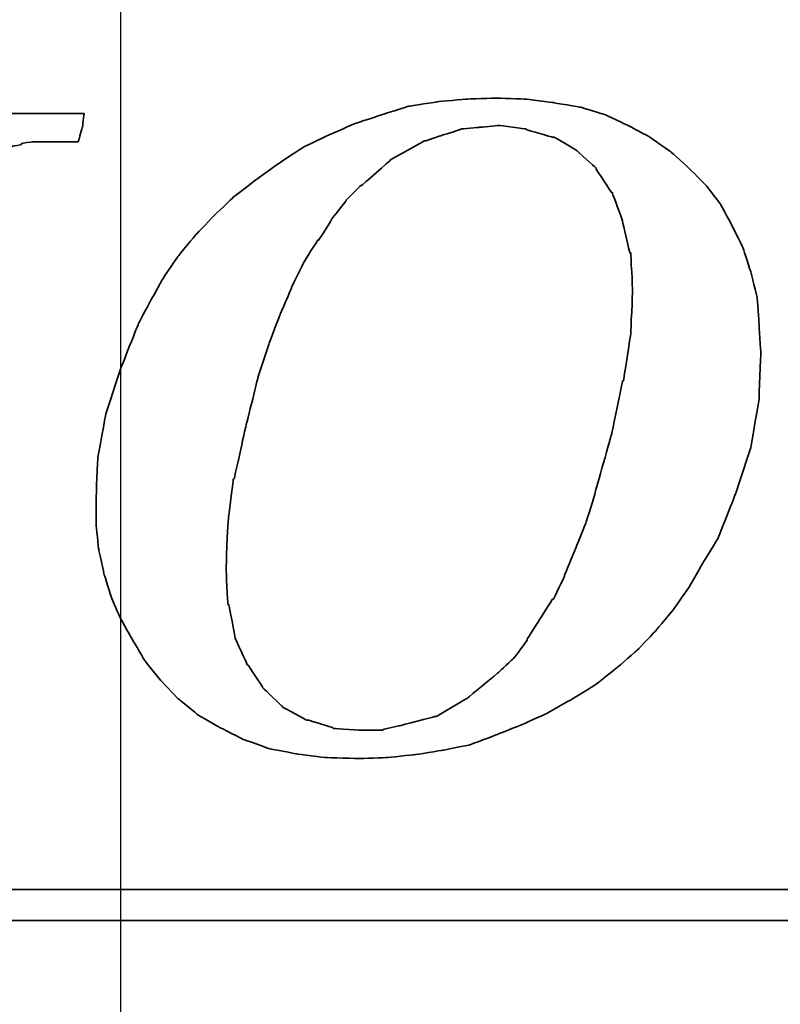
# Model space of a CAD drawing. Header units: millimetres. Extents: x -227 to 3135, y -1502 to 860.
# Tile 191 of 256: x 39.78 to 44.73, y -703.36 to -696.95. Entities that reach past the tile are written whole.
import ezdxf

# ---------------------------------------------------------------- set-up
doc = ezdxf.new("R2010")
doc.units = ezdxf.units.MM
doc.layers.add('2', color=7, linetype='CONTINUOUS', true_color=0xffffff)
doc.layers.add('DIM', color=4, linetype='CONTINUOUS')
doc.layers.add('layer 1', color=7, linetype='CONTINUOUS')

# ---------------------------------------------------------------- blocks, each defined once
blk = doc.blocks.new('TBI MOTION logo(完整正式版)')
at = {"layer": 'layer 1', "color": 22, "lineweight": 35}
for points, knots in [([(35.79625, -6.98375), (35.79625, -6.98375), (36.23125, -7.43875), (36.23125, -7.43875), (36.23125, -7.43875), (36.23125, -7.43875), (36.75625, -7.87125), (36.75625, -7.87125), (36.75625, -7.87125), (36.75625, -7.87125), (37.33125, -8.20375), (37.33125, -8.20375), (37.33125, -8.20375), (37.33125, -8.20375), (37.95625, -8.51875), (37.95625, -8.51875), (37.95625, -8.51875), (37.95625, -8.51875), (38.62625, -8.75875), (38.62625, -8.75875), (38.62625, -8.75875), (38.62625, -8.75875), (39.37125, -8.90375), (39.37125, -8.90375), (39.37125, -8.90375), (39.37125, -8.90375), (40.14125, -8.99875), (40.14125, -8.99875), (40.14125, -8.99875), (40.14125, -8.99875), (41.02625, -9.02375), (41.02625, -9.02375), (41.02625, -9.02375), (41.02625, -9.02375), (41.74625, -8.99875), (41.74625, -8.99875), (41.74625, -8.99875), (41.74625, -8.99875), (42.46625, -8.92375), (42.46625, -8.92375), (42.46625, -8.92375), (42.46625, -8.92375), (43.21125, -8.80625), (43.21125, -8.80625), (43.21125, -8.80625), (43.21125, -8.80625), (43.93125, -8.66375), (43.93125, -8.66375), (43.93125, -8.66375), (43.93125, -8.66375), (44.62625, -8.39875), (44.62625, -8.39875), (44.62625, -8.39875), (44.62625, -8.39875), (45.29625, -8.13375), (45.29625, -8.13375), (45.29625, -8.13375), (45.29625, -8.13375), (45.94625, -7.84375), (45.94625, -7.84375), (45.94625, -7.84375), (45.94625, -7.84375), (46.61625, -7.46375), (46.61625, -7.46375), (46.61625, -7.46375), (46.61625, -7.46375), (47.24125, -7.07875), (47.24125, -7.07875), (47.24125, -7.07875), (47.24125, -7.07875), (47.81625, -6.62375), (47.81625, -6.62375), (47.81625, -6.62375), (47.81625, -6.62375), (48.36875, -6.14375), (48.36875, -6.14375), (48.36875, -6.14375), (48.36875, -6.14375), (48.84625, -5.64125), (48.84625, -5.64125), (48.84625, -5.64125), (48.84625, -5.64125), (49.32625, -5.06375), (49.32625, -5.06375), (49.32625, -5.06375), (49.32625, -5.06375), (49.71125, -4.51374), (49.71125, -4.51374), (49.71125, -4.51374), (49.71125, -4.51374), (50.09625, -3.83874), (50.09625, -3.83874), (50.09625, -3.83874), (50.09625, -3.83874), (50.48125, -3.21374), (50.48125, -3.21374), (50.48125, -3.21374), (50.48125, -3.21374), (50.96125, -1.99125), (50.96125, -1.99125), (50.96125, -1.99125), (50.96125, -1.99125), (51.34375, -0.81875), (51.34375, -0.81875), (51.34375, -0.81875), (51.34375, -0.81875), (51.56125, 0.45624), (51.56125, 0.45624), (51.56125, 0.45624), (51.56125, 0.45624), (51.60625, 1.67624), (51.60625, 1.67624), (51.60625, 1.67624), (51.60625, 1.67624), (51.56125, 2.44625), (51.56125, 2.44625), (51.56125, 2.44625), (51.56125, 2.44625), (51.51125, 3.14125), (51.51125, 3.14125), (51.51125, 3.14125), (51.51125, 3.14125), (51.34375, 3.81125), (51.34375, 3.81125), (51.34375, 3.81125), (51.34375, 3.81125), (51.15125, 4.41125), (51.15125, 4.41125), (51.15125, 4.41125), (51.15125, 4.41125), (50.86125, 5.01125), (50.86125, 5.01125), (50.86125, 5.01125), (50.86125, 5.01125), (50.55125, 5.58875), (50.55125, 5.58875), (50.55125, 5.58875), (50.55125, 5.58875), (50.16625, 6.09125), (50.16625, 6.09125), (50.16625, 6.09125), (50.16625, 6.09125), (49.71125, 6.54875), (49.71125, 6.54875), (49.71125, 6.54875), (49.71125, 6.54875), (49.23125, 6.98125), (49.23125, 6.98125), (49.23125, 6.98125), (49.23125, 6.98125), (48.67875, 7.36625), (48.67875, 7.36625), (48.67875, 7.36625), (48.67875, 7.36625), (48.10375, 7.67625), (48.10375, 7.67625), (48.10375, 7.67625), (48.10375, 7.67625), (47.48125, 7.96375), (47.48125, 7.96375), (47.48125, 7.96375), (47.48125, 7.96375), (46.85625, 8.15625), (46.85625, 8.15625), (46.85625, 8.15625), (46.85625, 8.15625), (46.13625, 8.27624), (46.13625, 8.27624), (46.13625, 8.27624), (46.13625, 8.27624), (45.39125, 8.37125), (45.39125, 8.37125), (45.39125, 8.37125), (45.39125, 8.37125), (44.62625, 8.39624), (44.62625, 8.39624), (44.62625, 8.39624), (44.62625, 8.39624), (43.83625, 8.37125), (43.83625, 8.37125), (43.83625, 8.37125), (43.83625, 8.37125), (43.09125, 8.30125), (43.09125, 8.30125), (43.09125, 8.30125), (43.09125, 8.30125), (42.32125, 8.18125), (42.32125, 8.18125), (42.32125, 8.18125), (42.32125, 8.18125), (41.62875, 7.96375), (41.62875, 7.96375), (41.62875, 7.96375), (41.62875, 7.96375), (40.90625, 7.72625), (40.90625, 7.72625), (40.90625, 7.72625), (40.90625, 7.72625), (40.23624, 7.43625), (40.23624, 7.43625), (40.23624, 7.43625), (40.23624, 7.43625), (39.54124, 7.10125), (39.54124, 7.10125), (39.54124, 7.10125), (39.54124, 7.10125), (38.91625, 6.69125), (38.91625, 6.69125), (38.91625, 6.69125), (38.91625, 6.69125), (38.31625, 6.26125), (38.31625, 6.26125), (38.31625, 6.26125), (38.31625, 6.26125), (37.69125, 5.78125), (37.69125, 5.78125), (37.69125, 5.78125), (37.69125, 5.78125), (37.18625, 5.30125), (37.18625, 5.30125), (37.18625, 5.30125), (37.18625, 5.30125), (36.70625, 4.79624), (36.70625, 4.79624), (36.70625, 4.79624), (36.70625, 4.79624), (36.23125, 4.22125), (36.23125, 4.22125), (36.23125, 4.22125), (36.23125, 4.22125), (35.87124, 3.69375), (35.87124, 3.69375), (35.87124, 3.69375), (35.87124, 3.69375), (35.53125, 3.09125), (35.53125, 3.09125), (35.53125, 3.09125), (35.53125, 3.09125), (35.19875, 2.47125), (35.19875, 2.47125), (35.19875, 2.47125), (35.19875, 2.47125), (34.71625, 1.24625), (34.71625, 1.24625), (34.71625, 1.24625), (34.71625, 1.24625), (34.33125, 0.06874), (34.33125, 0.06874), (34.33125, 0.06874), (34.33125, 0.06874), (34.11625, -1.07875), (34.11625, -1.07875), (34.11625, -1.07875), (34.11625, -1.07875), (34.07125, -2.15875), (34.07125, -2.15875), (34.07125, -2.15875), (34.07125, -2.15875), (34.07125, -2.85375), (34.07125, -2.85375), (34.07125, -2.85375), (34.07125, -2.85375), (34.14125, -3.50375), (34.14125, -3.50375), (34.14125, -3.50375), (34.14125, -3.50375), (34.28625, -4.17375), (34.28625, -4.17375), (34.28625, -4.17375), (34.28625, -4.17375), (34.47625, -4.77624), (34.47625, -4.77624), (34.47625, -4.77624), (34.47625, -4.77624), (34.71625, -5.32625), (34.71625, -5.32625), (34.71625, -5.32625), (34.71625, -5.32625), (35.05375, -5.92875), (35.05375, -5.92875), (35.05375, -5.92875), (35.05375, -5.92875), (35.36375, -6.45375), (35.36375, -6.45375), (35.36375, -6.45375), (35.36375, -6.45375), (35.79625, -6.98375), (35.79625, -6.98375)], [0, 0, 0, 0, 0.01388889, 0.01388889, 0.01388889, 0.0138889, 0.02777778, 0.02777778, 0.02777778, 0.02777779, 0.04166667, 0.04166667, 0.04166667, 0.04166668, 0.05555556, 0.05555556, 0.05555556, 0.05555557, 0.06944444, 0.06944444, 0.06944444, 0.06944445, 0.08333333, 0.08333333, 0.08333333, 0.08333334, 0.09722222, 0.09722222, 0.09722222, 0.09722223, 0.11111111, 0.11111111, 0.11111111, 0.11111112, 0.125, 0.125, 0.125, 0.12500001, 0.13888889, 0.13888889, 0.13888889, 0.1388889, 0.15277778, 0.15277778, 0.15277778, 0.15277779, 0.16666667, 0.16666667, 0.16666667, 0.16666668, 0.18055556, 0.18055556, 0.18055556, 0.18055557, 0.19444444, 0.19444444, 0.19444444, 0.19444445, 0.20833333, 0.20833333, 0.20833333, 0.20833334, 0.22222222, 0.22222222, 0.22222222, 0.22222223, 0.23611111, 0.23611111, 0.23611111, 0.23611112, 0.25, 0.25, 0.25, 0.25000001, 0.26388889, 0.26388889, 0.26388889, 0.2638889, 0.27777778, 0.27777778, 0.27777778, 0.27777779, 0.29166667, 0.29166667, 0.29166667, 0.29166668, 0.30555556, 0.30555556, 0.30555556, 0.30555557, 0.31944444, 0.31944444, 0.31944444, 0.31944445, 0.33333333, 0.33333333, 0.33333333, 0.33333334, 0.34722222, 0.34722222, 0.34722222, 0.34722223, 0.36111111, 0.36111111, 0.36111111, 0.36111112, 0.375, 0.375, 0.375, 0.37500001, 0.38888889, 0.38888889, 0.38888889, 0.3888889, 0.40277778, 0.40277778, 0.40277778, 0.40277779, 0.41666667, 0.41666667, 0.41666667, 0.41666668, 0.43055556, 0.43055556, 0.43055556, 0.43055557, 0.44444444, 0.44444444, 0.44444444, 0.44444445, 0.45833333, 0.45833333, 0.45833333, 0.45833334, 0.47222222, 0.47222222, 0.47222222, 0.47222223, 0.48611111, 0.48611111, 0.48611111, 0.48611112, 0.5, 0.5, 0.5, 0.50000001, 0.51388889, 0.51388889, 0.51388889, 0.5138889, 0.52777778, 0.52777778, 0.52777778, 0.52777779, 0.54166667, 0.54166667, 0.54166667, 0.54166668, 0.55555556, 0.55555556, 0.55555556, 0.55555557, 0.56944444, 0.56944444, 0.56944444, 0.56944445, 0.58333333, 0.58333333, 0.58333333, 0.58333334, 0.59722222, 0.59722222, 0.59722222, 0.59722223, 0.61111111, 0.61111111, 0.61111111, 0.61111112, 0.625, 0.625, 0.625, 0.62500001, 0.63888889, 0.63888889, 0.63888889, 0.6388889, 0.65277778, 0.65277778, 0.65277778, 0.65277779, 0.66666667, 0.66666667, 0.66666667, 0.66666668, 0.68055556, 0.68055556, 0.68055556, 0.68055557, 0.69444444, 0.69444444, 0.69444444, 0.69444445, 0.70833333, 0.70833333, 0.70833333, 0.70833334, 0.72222222, 0.72222222, 0.72222222, 0.72222223, 0.73611111, 0.73611111, 0.73611111, 0.73611112, 0.75, 0.75, 0.75, 0.75000001, 0.76388889, 0.76388889, 0.76388889, 0.7638889, 0.77777778, 0.77777778, 0.77777778, 0.77777779, 0.79166667, 0.79166667, 0.79166667, 0.79166668, 0.80555556, 0.80555556, 0.80555556, 0.80555557, 0.81944444, 0.81944444, 0.81944444, 0.81944445, 0.83333333, 0.83333333, 0.83333333, 0.83333334, 0.84722222, 0.84722222, 0.84722222, 0.84722223, 0.86111111, 0.86111111, 0.86111111, 0.86111112, 0.875, 0.875, 0.875, 0.87500001, 0.88888889, 0.88888889, 0.88888889, 0.8888889, 0.90277778, 0.90277778, 0.90277778, 0.90277779, 0.91666667, 0.91666667, 0.91666667, 0.91666668, 0.93055556, 0.93055556, 0.93055556, 0.93055557, 0.94444444, 0.94444444, 0.94444444, 0.94444445, 0.95833333, 0.95833333, 0.95833333, 0.95833334, 0.97222222, 0.97222222, 0.97222222, 0.97222223, 0.98611111, 0.98611111, 0.98611111, 0.98611112, 1, 1, 1, 1]), ([(22.26375, -7.94375), (22.26375, -7.94375), (22.26375, -7.96625), (22.26375, -7.96625), (22.26375, -7.96625), (22.26375, -7.96625), (22.24125, -7.99125), (22.24125, -7.99125), (22.24125, -7.99125), (22.24125, -7.99125), (22.14625, -8.34875), (22.14625, -8.34875), (22.14625, -8.34875), (22.14625, -8.34875), (22.07625, -8.68625), (22.07625, -8.68625), (22.07625, -8.68625), (22.07625, -8.68625), (22.17125, -8.68625), (22.17125, -8.68625), (22.17125, -8.68625), (22.17125, -8.68625), (22.55375, -8.68625), (22.55375, -8.68625), (22.55375, -8.68625), (22.55375, -8.68625), (23.08125, -8.68625), (23.08125, -8.68625), (23.08125, -8.68625), (23.08125, -8.68625), (23.70375, -8.68625), (23.70375, -8.68625), (23.70375, -8.68625), (23.70375, -8.68625), (24.42625, -8.68625), (24.42625, -8.68625), (24.42625, -8.68625), (24.42625, -8.68625), (25.91125, -8.68625), (25.91125, -8.68625), (25.91125, -8.68625), (25.91125, -8.68625), (27.40125, -8.68625), (27.40125, -8.68625), (27.40125, -8.68625), (27.40125, -8.68625), (28.11875, -8.68625), (28.11875, -8.68625), (28.11875, -8.68625), (28.11875, -8.68625), (28.74125, -8.68625), (28.74125, -8.68625), (28.74125, -8.68625), (28.74125, -8.68625), (29.22125, -8.68625), (29.22125, -8.68625), (29.22125, -8.68625), (29.22125, -8.68625), (29.65625, -8.68625), (29.65625, -8.68625), (29.65625, -8.68625), (29.65625, -8.68625), (29.84875, -8.68625), (29.84875, -8.68625), (29.84875, -8.68625), (29.84875, -8.68625), (29.84875, -8.63875), (29.84875, -8.63875), (29.84875, -8.63875), (29.84875, -8.63875), (29.87125, -8.63875), (29.87125, -8.63875), (29.87125, -8.63875), (29.87125, -8.63875), (29.96875, -8.27875), (29.96875, -8.27875), (29.96875, -8.27875), (29.96875, -8.27875), (30.04125, -7.94375), (30.04125, -7.94375), (30.04125, -7.94375), (30.04125, -7.94375), (29.65625, -7.94375), (29.65625, -7.94375), (29.65625, -7.94375), (29.65625, -7.94375), (29.22125, -7.94375), (29.22125, -7.94375), (29.22125, -7.94375), (29.22125, -7.94375), (29.08125, -7.94375), (29.08125, -7.94375), (29.08125, -7.94375), (29.08125, -7.94375), (29.03125, -7.94375), (29.03125, -7.94375), (29.03125, -7.94375), (29.03125, -7.94375), (28.45625, -7.89375), (28.45625, -7.89375), (28.45625, -7.89375), (28.45625, -7.89375), (28.43125, -7.87125), (28.43125, -7.87125), (28.43125, -7.87125), (28.43125, -7.87125), (28.19125, -7.82375), (28.19125, -7.82375), (28.19125, -7.82375), (28.19125, -7.82375), (28.16625, -7.82375), (28.16625, -7.82375), (28.16625, -7.82375), (28.16625, -7.82375), (28.14625, -7.82375), (28.14625, -7.82375), (28.14625, -7.82375), (28.14625, -7.82375), (27.95125, -7.72375), (27.95125, -7.72375), (27.95125, -7.72375), (27.95125, -7.72375), (27.92625, -7.70375), (27.92625, -7.70375), (27.92625, -7.70375), (27.92625, -7.70375), (27.90625, -7.67875), (27.90625, -7.67875), (27.90625, -7.67875), (27.90625, -7.67875), (27.76125, -7.48875), (27.76125, -7.48875), (27.76125, -7.48875), (27.76125, -7.48875), (27.73375, -7.43875), (27.73375, -7.43875), (27.73375, -7.43875), (27.73375, -7.43875), (27.71125, -7.38875), (27.71125, -7.38875), (27.71125, -7.38875), (27.71125, -7.38875), (27.66625, -7.12875), (27.66625, -7.12875), (27.66625, -7.12875), (27.66625, -7.12875), (27.66625, -7.10375), (27.66625, -7.10375), (27.66625, -7.10375), (27.66625, -7.10375), (27.66625, -7.05375), (27.66625, -7.05375), (27.66625, -7.05375), (27.66625, -7.05375), (27.66625, -7.00875), (27.66625, -7.00875), (27.66625, -7.00875), (27.66625, -7.00875), (27.71125, -6.69625), (27.71125, -6.69625), (27.71125, -6.69625), (27.71125, -6.69625), (27.71125, -6.67125), (27.71125, -6.67125), (27.71125, -6.67125), (27.71125, -6.67125), (27.73375, -6.64875), (27.73375, -6.64875), (27.73375, -6.64875), (27.73375, -6.64875), (27.78625, -6.50375), (27.78625, -6.50375), (27.78625, -6.50375), (27.78625, -6.50375), (27.83125, -6.38375), (27.83125, -6.38375), (27.83125, -6.38375), (27.83125, -6.38375), (27.88125, -6.14375), (27.88125, -6.14375), (27.88125, -6.14375), (27.88125, -6.14375), (27.88125, -6.11875), (27.88125, -6.11875), (27.88125, -6.11875), (27.88125, -6.11875), (27.97625, -5.85375), (27.97625, -5.85375), (27.97625, -5.85375), (27.97625, -5.85375), (28.07375, -5.47125), (28.07375, -5.47125), (28.07375, -5.47125), (28.07375, -5.47125), (28.26625, -4.65375), (28.26625, -4.65375), (28.26625, -4.65375), (28.26625, -4.65375), (28.26625, -4.63375), (28.26625, -4.63375), (28.26625, -4.63375), (28.26625, -4.63375), (28.55125, -3.67374), (28.55125, -3.67374), (28.55125, -3.67374), (28.55125, -3.67374), (28.84125, -2.59374), (28.84125, -2.59374), (28.84125, -2.59374), (28.84125, -2.59374), (29.46125, -0.19375), (29.46125, -0.19375), (29.46125, -0.19375), (29.46125, -0.19375), (30.08625, 2.20624), (30.08625, 2.20624), (30.08625, 2.20624), (30.08625, 2.20624), (30.37625, 3.30875), (30.37625, 3.30875), (30.37625, 3.30875), (30.37625, 3.30875), (30.37625, 3.33125), (30.37625, 3.33125), (30.37625, 3.33125), (30.37625, 3.33125), (30.66125, 4.27125), (30.66125, 4.27125), (30.66125, 4.27125), (30.66125, 4.27125), (30.66125, 4.31875), (30.66125, 4.31875), (30.66125, 4.31875), (30.66125, 4.31875), (30.85625, 5.13125), (30.85625, 5.13125), (30.85625, 5.13125), (30.85625, 5.13125), (30.95125, 5.47125), (30.95125, 5.47125), (30.95125, 5.47125), (30.95125, 5.47125), (30.95125, 5.49125), (30.95125, 5.49125), (30.95125, 5.49125), (30.95125, 5.49125), (31.04625, 5.75625), (31.04625, 5.75625), (31.04625, 5.75625), (31.04625, 5.75625), (31.09625, 5.97125), (31.09625, 5.97125), (31.09625, 5.97125), (31.09625, 5.97125), (31.09625, 5.99624), (31.09625, 5.99624), (31.09625, 5.99624), (31.09625, 5.99624), (31.14375, 6.16625), (31.14375, 6.16625), (31.14375, 6.16625), (31.14375, 6.16625), (31.14375, 6.18625), (31.14375, 6.18625), (31.14375, 6.18625), (31.14375, 6.18625), (31.16624, 6.28625), (31.16624, 6.28625), (31.16624, 6.28625), (31.16624, 6.28625), (31.16624, 6.33124), (31.16624, 6.33124), (31.16624, 6.33124), (31.16624, 6.33124), (31.19125, 6.38124), (31.19125, 6.38124), (31.19125, 6.38124), (31.19125, 6.38124), (31.38125, 6.71625), (31.38125, 6.71625), (31.38125, 6.71625), (31.38125, 6.71625), (31.40624, 6.74125), (31.40624, 6.74125), (31.40624, 6.74125), (31.40624, 6.74125), (31.43125, 6.76625), (31.43125, 6.76625), (31.43125, 6.76625), (31.43125, 6.76625), (31.64625, 7.00624), (31.64625, 7.00624), (31.64625, 7.00624), (31.64625, 7.00624), (31.67125, 7.00624), (31.67125, 7.00624), (31.67125, 7.00624), (31.67125, 7.00624), (31.69625, 7.00624), (31.69625, 7.00624), (31.69625, 7.00624), (31.69625, 7.00624), (31.83875, 7.10125), (31.83875, 7.10125), (31.83875, 7.10125), (31.83875, 7.10125), (31.86124, 7.12624), (31.86124, 7.12624), (31.86124, 7.12624), (31.86124, 7.12624), (31.88625, 7.12624), (31.88625, 7.12624), (31.88625, 7.12624), (31.88625, 7.12624), (32.10124, 7.17125), (32.10124, 7.17125), (32.10124, 7.17125), (32.10124, 7.17125), (32.10124, 7.19624), (32.10124, 7.19624), (32.10124, 7.19624), (32.10124, 7.19624), (32.39125, 7.24624), (32.39125, 7.24624), (32.39125, 7.24624), (32.39125, 7.24624), (32.41624, 7.24624), (32.41624, 7.24624), (32.41624, 7.24624), (32.41624, 7.24624), (32.43624, 7.24624), (32.43624, 7.24624), (32.43624, 7.24624), (32.43624, 7.24624), (32.72375, 7.24624), (32.72375, 7.24624), (32.72375, 7.24624), (32.72375, 7.24624), (32.79624, 7.24624), (32.79624, 7.24624), (32.79624, 7.24624), (32.79624, 7.24624), (32.89625, 7.24624), (32.89625, 7.24624), (32.89625, 7.24624), (32.89625, 7.24624), (33.23124, 7.24624), (33.23124, 7.24624), (33.23124, 7.24624), (33.23124, 7.24624), (33.59125, 7.24624), (33.59125, 7.24624), (33.59125, 7.24624), (33.59125, 7.24624), (33.61625, 7.29125), (33.61625, 7.29125), (33.61625, 7.29125), (33.61625, 7.29125), (33.71125, 7.62625), (33.71125, 7.62625), (33.71125, 7.62625), (33.71125, 7.62625), (33.75625, 7.98625), (33.75625, 7.98625), (33.75625, 7.98625), (33.75625, 7.98625), (33.63625, 7.98625), (33.63625, 7.98625), (33.63625, 7.98625), (33.63625, 7.98625), (33.23124, 7.98625), (33.23124, 7.98625), (33.23124, 7.98625), (33.23124, 7.98625), (32.67875, 7.98625), (32.67875, 7.98625), (32.67875, 7.98625), (32.67875, 7.98625), (32.05625, 7.98625), (32.05625, 7.98625), (32.05625, 7.98625), (32.05625, 7.98625), (31.35625, 7.98625), (31.35625, 7.98625), (31.35625, 7.98625), (31.35625, 7.98625), (29.80125, 7.98625), (29.80125, 7.98625), (29.80125, 7.98625), (29.80125, 7.98625), (28.26625, 7.98625), (28.26625, 7.98625), (28.26625, 7.98625), (28.26625, 7.98625), (27.59125, 7.98625), (27.59125, 7.98625), (27.59125, 7.98625), (27.59125, 7.98625), (26.91875, 7.98625), (26.91875, 7.98625), (26.91875, 7.98625), (26.91875, 7.98625), (26.39125, 7.98625), (26.39125, 7.98625), (26.39125, 7.98625), (26.39125, 7.98625), (25.96125, 7.98625), (25.96125, 7.98625), (25.96125, 7.98625), (25.96125, 7.98625), (25.76875, 7.98625), (25.76875, 7.98625), (25.76875, 7.98625), (25.76875, 7.98625), (25.76875, 7.96375), (25.76875, 7.96375), (25.76875, 7.96375), (25.76875, 7.96375), (25.74625, 7.94125), (25.74625, 7.94125), (25.74625, 7.94125), (25.74625, 7.94125), (25.64875, 7.55625), (25.64875, 7.55625), (25.64875, 7.55625), (25.64875, 7.55625), (25.57625, 7.24624), (25.57625, 7.24624), (25.57625, 7.24624), (25.57625, 7.24624), (25.59875, 7.24624), (25.59875, 7.24624), (25.59875, 7.24624), (25.59875, 7.24624), (26.01125, 7.24624), (26.01125, 7.24624), (26.01125, 7.24624), (26.01125, 7.24624), (26.48625, 7.24624), (26.48625, 7.24624), (26.48625, 7.24624), (26.48625, 7.24624), (26.60625, 7.24624), (26.60625, 7.24624), (26.60625, 7.24624), (26.60625, 7.24624), (26.63125, 7.24624), (26.63125, 7.24624), (26.63125, 7.24624), (26.63125, 7.24624), (26.68125, 7.24624), (26.68125, 7.24624), (26.68125, 7.24624), (26.68125, 7.24624), (26.70625, 7.24624), (26.70625, 7.24624), (26.70625, 7.24624), (26.70625, 7.24624), (26.96625, 7.24624), (26.96625, 7.24624), (26.96625, 7.24624), (26.96625, 7.24624), (26.99125, 7.21875), (26.99125, 7.21875), (26.99125, 7.21875), (26.99125, 7.21875), (27.23375, 7.17125), (27.23375, 7.17125), (27.23375, 7.17125), (27.23375, 7.17125), (27.40125, 7.12624), (27.40125, 7.12624), (27.40125, 7.12624), (27.40125, 7.12624), (27.56625, 7.07624), (27.56625, 7.07624), (27.56625, 7.07624), (27.56625, 7.07624), (27.61375, 7.07624), (27.61375, 7.07624), (27.61375, 7.07624), (27.61375, 7.07624), (27.64125, 7.07624), (27.64125, 7.07624), (27.64125, 7.07624), (27.64125, 7.07624), (27.66625, 7.02624), (27.66625, 7.02624), (27.66625, 7.02624), (27.66625, 7.02624), (27.85625, 6.86125), (27.85625, 6.86125), (27.85625, 6.86125), (27.85625, 6.86125), (27.88125, 6.81125), (27.88125, 6.81125), (27.88125, 6.81125), (27.88125, 6.81125), (27.88125, 6.76625), (27.88125, 6.76625), (27.88125, 6.76625), (27.88125, 6.76625), (27.92625, 6.47625), (27.92625, 6.47625), (27.92625, 6.47625), (27.92625, 6.47625), (27.95125, 6.45124), (27.95125, 6.45124), (27.95125, 6.45124), (27.95125, 6.45124), (27.95125, 6.42625), (27.95125, 6.42625), (27.95125, 6.42625), (27.95125, 6.42625), (27.95125, 6.40625), (27.95125, 6.40625), (27.95125, 6.40625), (27.95125, 6.40625), (27.92625, 6.35625), (27.92625, 6.35625), (27.92625, 6.35625), (27.92625, 6.35625), (27.92625, 6.33124), (27.92625, 6.33124), (27.92625, 6.33124), (27.92625, 6.33124), (27.90625, 5.99624), (27.90625, 5.99624), (27.90625, 5.99624), (27.90625, 5.99624), (27.88125, 5.89875), (27.88125, 5.89875), (27.88125, 5.89875), (27.88125, 5.89875), (27.85625, 5.87625), (27.85625, 5.87625), (27.85625, 5.87625), (27.85625, 5.87625), (27.85625, 5.85125), (27.85625, 5.85125), (27.85625, 5.85125), (27.85625, 5.85125), (27.85625, 5.82625), (27.85625, 5.82625), (27.85625, 5.82625), (27.85625, 5.82625), (27.83125, 5.82625), (27.83125, 5.82625), (27.83125, 5.82625), (27.83125, 5.82625), (27.78625, 5.63625), (27.78625, 5.63625), (27.78625, 5.63625), (27.78625, 5.63625), (27.78625, 5.61125), (27.78625, 5.61125), (27.78625, 5.61125), (27.78625, 5.61125), (27.78625, 5.58875), (27.78625, 5.58875), (27.78625, 5.58875), (27.78625, 5.58875), (27.68625, 5.42125), (27.68625, 5.42125), (27.68625, 5.42125), (27.68625, 5.42125), (27.66625, 5.13125), (27.66625, 5.13125), (27.66625, 5.13125), (27.66625, 5.13125), (27.64125, 5.10874), (27.64125, 5.10874), (27.64125, 5.10874), (27.64125, 5.10874), (27.64125, 5.08625), (27.64125, 5.08625), (27.64125, 5.08625), (27.64125, 5.08625), (27.52125, 4.75124), (27.52125, 4.75124), (27.52125, 4.75124), (27.52125, 4.75124), (27.30625, 3.95625), (27.30625, 3.95625), (27.30625, 3.95625), (27.30625, 3.95625), (27.03875, 2.97125), (27.03875, 2.97125), (27.03875, 2.97125), (27.03875, 2.97125), (26.75375, 1.87125), (26.75375, 1.87125), (26.75375, 1.87125), (26.75375, 1.87125), (26.12625, -0.50374), (26.12625, -0.50374), (26.12625, -0.50374), (26.12625, -0.50374), (25.50625, -2.85375), (25.50625, -2.85375), (25.50625, -2.85375), (25.50625, -2.85375), (25.21625, -3.95875), (25.21625, -3.95875), (25.21625, -3.95875), (25.21625, -3.95875), (25.21625, -3.98375), (25.21625, -3.98375), (25.21625, -3.98375), (25.21625, -3.98375), (24.93125, -4.94375), (24.93125, -4.94375), (24.93125, -4.94375), (24.93125, -4.94375), (24.73625, -5.78375), (24.73625, -5.78375), (24.73625, -5.78375), (24.73625, -5.78375), (24.64125, -6.11875), (24.64125, -6.11875), (24.64125, -6.11875), (24.64125, -6.11875), (24.64125, -6.14375), (24.64125, -6.14375), (24.64125, -6.14375), (24.64125, -6.14375), (24.54625, -6.40875), (24.54625, -6.40875), (24.54625, -6.40875), (24.54625, -6.40875), (24.49625, -6.64875), (24.49625, -6.64875), (24.49625, -6.64875), (24.49625, -6.64875), (24.49625, -6.67125), (24.49625, -6.67125), (24.49625, -6.67125), (24.49625, -6.67125), (24.45125, -6.81375), (24.45125, -6.81375), (24.45125, -6.81375), (24.45125, -6.81375), (24.40125, -6.95875), (24.40125, -6.95875), (24.40125, -6.95875), (24.40125, -6.95875), (24.23375, -7.34375), (24.23375, -7.34375), (24.23375, -7.34375), (24.23375, -7.34375), (24.23375, -7.36875), (24.23375, -7.36875), (24.23375, -7.36875), (24.23375, -7.36875), (24.20875, -7.38875), (24.20875, -7.38875), (24.20875, -7.38875), (24.20875, -7.38875), (23.94625, -7.67875), (23.94625, -7.67875), (23.94625, -7.67875), (23.94625, -7.67875), (23.92125, -7.70375), (23.92125, -7.70375), (23.92125, -7.70375), (23.92125, -7.70375), (23.87125, -7.72375), (23.87125, -7.72375), (23.87125, -7.72375), (23.87125, -7.72375), (23.53875, -7.87125), (23.53875, -7.87125), (23.53875, -7.87125), (23.53875, -7.87125), (23.51125, -7.87125), (23.51125, -7.87125), (23.51125, -7.87125), (23.51125, -7.87125), (23.49125, -7.89375), (23.49125, -7.89375), (23.49125, -7.89375), (23.49125, -7.89375), (23.05625, -7.94375), (23.05625, -7.94375), (23.05625, -7.94375), (23.05625, -7.94375), (23.03625, -7.94375), (23.03625, -7.94375), (23.03625, -7.94375), (23.03625, -7.94375), (22.98625, -7.94375), (22.98625, -7.94375), (22.98625, -7.94375), (22.98625, -7.94375), (22.88875, -7.94375), (22.88875, -7.94375), (22.88875, -7.94375), (22.88875, -7.94375), (22.55375, -7.94375), (22.55375, -7.94375), (22.55375, -7.94375), (22.55375, -7.94375), (22.26375, -7.94375), (22.26375, -7.94375)], [0, 0, 0, 0, 0.00568182, 0.00568182, 0.00568182, 0.00568183, 0.01136364, 0.01136364, 0.01136364, 0.01136365, 0.01704545, 0.01704545, 0.01704545, 0.01704546, 0.02272727, 0.02272727, 0.02272727, 0.02272728, 0.02840909, 0.02840909, 0.02840909, 0.0284091, 0.03409091, 0.03409091, 0.03409091, 0.03409092, 0.03977273, 0.03977273, 0.03977273, 0.03977274, 0.04545455, 0.04545455, 0.04545455, 0.04545456, 0.05113636, 0.05113636, 0.05113636, 0.05113637, 0.05681818, 0.05681818, 0.05681818, 0.05681819, 0.0625, 0.0625, 0.0625, 0.06250001, 0.06818182, 0.06818182, 0.06818182, 0.06818183, 0.07386364, 0.07386364, 0.07386364, 0.07386365, 0.07954545, 0.07954545, 0.07954545, 0.07954546, 0.08522727, 0.08522727, 0.08522727, 0.08522728, 0.09090909, 0.09090909, 0.09090909, 0.0909091, 0.09659091, 0.09659091, 0.09659091, 0.09659092, 0.10227273, 0.10227273, 0.10227273, 0.10227274, 0.10795455, 0.10795455, 0.10795455, 0.10795456, 0.11363636, 0.11363636, 0.11363636, 0.11363637, 0.11931818, 0.11931818, 0.11931818, 0.11931819, 0.125, 0.125, 0.125, 0.12500001, 0.13068182, 0.13068182, 0.13068182, 0.13068183, 0.13636364, 0.13636364, 0.13636364, 0.13636365, 0.14204545, 0.14204545, 0.14204545, 0.14204546, 0.14772727, 0.14772727, 0.14772727, 0.14772728, 0.15340909, 0.15340909, 0.15340909, 0.1534091, 0.15909091, 0.15909091, 0.15909091, 0.15909092, 0.16477273, 0.16477273, 0.16477273, 0.16477274, 0.17045455, 0.17045455, 0.17045455, 0.17045456, 0.17613636, 0.17613636, 0.17613636, 0.17613637, 0.18181818, 0.18181818, 0.18181818, 0.18181819, 0.1875, 0.1875, 0.1875, 0.18750001, 0.19318182, 0.19318182, 0.19318182, 0.19318183, 0.19886364, 0.19886364, 0.19886364, 0.19886365, 0.20454545, 0.20454545, 0.20454545, 0.20454546, 0.21022727, 0.21022727, 0.21022727, 0.21022728, 0.21590909, 0.21590909, 0.21590909, 0.2159091, 0.22159091, 0.22159091, 0.22159091, 0.22159092, 0.22727273, 0.22727273, 0.22727273, 0.22727274, 0.23295455, 0.23295455, 0.23295455, 0.23295456, 0.23863636, 0.23863636, 0.23863636, 0.23863637, 0.24431818, 0.24431818, 0.24431818, 0.24431819, 0.25, 0.25, 0.25, 0.25000001, 0.25568182, 0.25568182, 0.25568182, 0.25568183, 0.26136364, 0.26136364, 0.26136364, 0.26136365, 0.26704545, 0.26704545, 0.26704545, 0.26704546, 0.27272727, 0.27272727, 0.27272727, 0.27272728, 0.27840909, 0.27840909, 0.27840909, 0.2784091, 0.28409091, 0.28409091, 0.28409091, 0.28409092, 0.28977273, 0.28977273, 0.28977273, 0.28977274, 0.29545455, 0.29545455, 0.29545455, 0.29545456, 0.30113636, 0.30113636, 0.30113636, 0.30113637, 0.30681818, 0.30681818, 0.30681818, 0.30681819, 0.3125, 0.3125, 0.3125, 0.31250001, 0.31818182, 0.31818182, 0.31818182, 0.31818183, 0.32386364, 0.32386364, 0.32386364, 0.32386365, 0.32954545, 0.32954545, 0.32954545, 0.32954546, 0.33522727, 0.33522727, 0.33522727, 0.33522728, 0.34090909, 0.34090909, 0.34090909, 0.3409091, 0.34659091, 0.34659091, 0.34659091, 0.34659092, 0.35227273, 0.35227273, 0.35227273, 0.35227274, 0.35795455, 0.35795455, 0.35795455, 0.35795456, 0.36363636, 0.36363636, 0.36363636, 0.36363637, 0.36931818, 0.36931818, 0.36931818, 0.36931819, 0.375, 0.375, 0.375, 0.37500001, 0.38068182, 0.38068182, 0.38068182, 0.38068183, 0.38636364, 0.38636364, 0.38636364, 0.38636365, 0.39204545, 0.39204545, 0.39204545, 0.39204546, 0.39772727, 0.39772727, 0.39772727, 0.39772728, 0.40340909, 0.40340909, 0.40340909, 0.4034091, 0.40909091, 0.40909091, 0.40909091, 0.40909092, 0.41477273, 0.41477273, 0.41477273, 0.41477274, 0.42045455, 0.42045455, 0.42045455, 0.42045456, 0.42613636, 0.42613636, 0.42613636, 0.42613637, 0.43181818, 0.43181818, 0.43181818, 0.43181819, 0.4375, 0.4375, 0.4375, 0.43750001, 0.44318182, 0.44318182, 0.44318182, 0.44318183, 0.44886364, 0.44886364, 0.44886364, 0.44886365, 0.45454545, 0.45454545, 0.45454545, 0.45454546, 0.46022727, 0.46022727, 0.46022727, 0.46022728, 0.46590909, 0.46590909, 0.46590909, 0.4659091, 0.47159091, 0.47159091, 0.47159091, 0.47159092, 0.47727273, 0.47727273, 0.47727273, 0.47727274, 0.48295455, 0.48295455, 0.48295455, 0.48295456, 0.48863636, 0.48863636, 0.48863636, 0.48863637, 0.49431818, 0.49431818, 0.49431818, 0.49431819, 0.5, 0.5, 0.5, 0.50000001, 0.50568182, 0.50568182, 0.50568182, 0.50568183, 0.51136364, 0.51136364, 0.51136364, 0.51136365, 0.51704545, 0.51704545, 0.51704545, 0.51704546, 0.52272727, 0.52272727, 0.52272727, 0.52272728, 0.52840909, 0.52840909, 0.52840909, 0.5284091, 0.53409091, 0.53409091, 0.53409091, 0.53409092, 0.53977273, 0.53977273, 0.53977273, 0.53977274, 0.54545455, 0.54545455, 0.54545455, 0.54545456, 0.55113636, 0.55113636, 0.55113636, 0.55113637, 0.55681818, 0.55681818, 0.55681818, 0.55681819, 0.5625, 0.5625, 0.5625, 0.56250001, 0.56818182, 0.56818182, 0.56818182, 0.56818183, 0.57386364, 0.57386364, 0.57386364, 0.57386365, 0.57954545, 0.57954545, 0.57954545, 0.57954546, 0.58522727, 0.58522727, 0.58522727, 0.58522728, 0.59090909, 0.59090909, 0.59090909, 0.5909091, 0.59659091, 0.59659091, 0.59659091, 0.59659092, 0.60227273, 0.60227273, 0.60227273, 0.60227274, 0.60795455, 0.60795455, 0.60795455, 0.60795456, 0.61363636, 0.61363636, 0.61363636, 0.61363637, 0.61931818, 0.61931818, 0.61931818, 0.61931819, 0.625, 0.625, 0.625, 0.62500001, 0.63068182, 0.63068182, 0.63068182, 0.63068183, 0.63636364, 0.63636364, 0.63636364, 0.63636365, 0.64204545, 0.64204545, 0.64204545, 0.64204546, 0.64772727, 0.64772727, 0.64772727, 0.64772728, 0.65340909, 0.65340909, 0.65340909, 0.6534091, 0.65909091, 0.65909091, 0.65909091, 0.65909092, 0.66477273, 0.66477273, 0.66477273, 0.66477274, 0.67045455, 0.67045455, 0.67045455, 0.67045456, 0.67613636, 0.67613636, 0.67613636, 0.67613637, 0.68181818, 0.68181818, 0.68181818, 0.68181819, 0.6875, 0.6875, 0.6875, 0.68750001, 0.69318182, 0.69318182, 0.69318182, 0.69318183, 0.69886364, 0.69886364, 0.69886364, 0.69886365, 0.70454545, 0.70454545, 0.70454545, 0.70454546, 0.71022727, 0.71022727, 0.71022727, 0.71022728, 0.71590909, 0.71590909, 0.71590909, 0.7159091, 0.72159091, 0.72159091, 0.72159091, 0.72159092, 0.72727273, 0.72727273, 0.72727273, 0.72727274, 0.73295455, 0.73295455, 0.73295455, 0.73295456, 0.73863636, 0.73863636, 0.73863636, 0.73863637, 0.74431818, 0.74431818, 0.74431818, 0.74431819, 0.75, 0.75, 0.75, 0.75000001, 0.75568182, 0.75568182, 0.75568182, 0.75568183, 0.76136364, 0.76136364, 0.76136364, 0.76136365, 0.76704545, 0.76704545, 0.76704545, 0.76704546, 0.77272727, 0.77272727, 0.77272727, 0.77272728, 0.77840909, 0.77840909, 0.77840909, 0.7784091, 0.78409091, 0.78409091, 0.78409091, 0.78409092, 0.78977273, 0.78977273, 0.78977273, 0.78977274, 0.79545455, 0.79545455, 0.79545455, 0.79545456, 0.80113636, 0.80113636, 0.80113636, 0.80113637, 0.80681818, 0.80681818, 0.80681818, 0.80681819, 0.8125, 0.8125, 0.8125, 0.81250001, 0.81818182, 0.81818182, 0.81818182, 0.81818183, 0.82386364, 0.82386364, 0.82386364, 0.82386365, 0.82954545, 0.82954545, 0.82954545, 0.82954546, 0.83522727, 0.83522727, 0.83522727, 0.83522728, 0.84090909, 0.84090909, 0.84090909, 0.8409091, 0.84659091, 0.84659091, 0.84659091, 0.84659092, 0.85227273, 0.85227273, 0.85227273, 0.85227274, 0.85795455, 0.85795455, 0.85795455, 0.85795456, 0.86363636, 0.86363636, 0.86363636, 0.86363637, 0.86931818, 0.86931818, 0.86931818, 0.86931819, 0.875, 0.875, 0.875, 0.87500001, 0.88068182, 0.88068182, 0.88068182, 0.88068183, 0.88636364, 0.88636364, 0.88636364, 0.88636365, 0.89204545, 0.89204545, 0.89204545, 0.89204546, 0.89772727, 0.89772727, 0.89772727, 0.89772728, 0.90340909, 0.90340909, 0.90340909, 0.9034091, 0.90909091, 0.90909091, 0.90909091, 0.90909092, 0.91477273, 0.91477273, 0.91477273, 0.91477274, 0.92045455, 0.92045455, 0.92045455, 0.92045456, 0.92613636, 0.92613636, 0.92613636, 0.92613637, 0.93181818, 0.93181818, 0.93181818, 0.93181819, 0.9375, 0.9375, 0.9375, 0.93750001, 0.94318182, 0.94318182, 0.94318182, 0.94318183, 0.94886364, 0.94886364, 0.94886364, 0.94886365, 0.95454545, 0.95454545, 0.95454545, 0.95454546, 0.96022727, 0.96022727, 0.96022727, 0.96022728, 0.96590909, 0.96590909, 0.96590909, 0.9659091, 0.97159091, 0.97159091, 0.97159091, 0.97159092, 0.97727273, 0.97727273, 0.97727273, 0.97727274, 0.98295455, 0.98295455, 0.98295455, 0.98295456, 0.98863636, 0.98863636, 0.98863636, 0.98863637, 0.99431818, 0.99431818, 0.99431818, 0.99431819, 1, 1, 1, 1]), ([(38.33875, 1.03124), (38.33875, 1.03124), (38.62625, 1.89625), (38.62625, 1.89625), (38.62625, 1.89625), (38.62625, 1.89625), (38.91625, 2.66375), (38.91625, 2.66375), (38.91625, 2.66375), (38.91625, 2.66375), (39.22625, 3.38125), (39.22625, 3.38125), (39.22625, 3.38125), (39.22625, 3.38125), (39.22625, 3.40624), (39.22625, 3.40624), (39.22625, 3.40624), (39.22625, 3.40624), (39.56124, 4.07624), (39.56124, 4.07624), (39.56124, 4.07624), (39.56124, 4.07624), (39.92125, 4.65125), (39.92125, 4.65125), (39.92125, 4.65125), (39.92125, 4.65125), (39.94625, 4.65125), (39.94625, 4.65125), (39.94625, 4.65125), (39.94625, 4.65125), (40.28125, 5.17875), (40.28125, 5.17875), (40.28125, 5.17875), (40.28125, 5.17875), (40.28125, 5.20375), (40.28125, 5.20375), (40.28125, 5.20375), (40.28125, 5.20375), (40.66875, 5.68625), (40.66875, 5.68625), (40.66875, 5.68625), (40.66875, 5.68625), (40.66875, 5.70625), (40.66875, 5.70625), (40.66875, 5.70625), (40.66875, 5.70625), (41.05124, 6.09125), (41.05124, 6.09125), (41.05124, 6.09125), (41.05124, 6.09125), (41.07625, 6.09125), (41.07625, 6.09125), (41.07625, 6.09125), (41.07625, 6.09125), (41.84125, 6.76625), (41.84125, 6.76625), (41.84125, 6.76625), (41.84125, 6.76625), (41.86625, 6.78625), (41.86625, 6.78625), (41.86625, 6.78625), (41.86625, 6.78625), (42.73125, 7.26624), (42.73125, 7.26624), (42.73125, 7.26624), (42.73125, 7.26624), (42.75625, 7.26624), (42.75625, 7.26624), (42.75625, 7.26624), (42.75625, 7.26624), (43.18625, 7.41125), (43.18625, 7.41125), (43.18625, 7.41125), (43.18625, 7.41125), (43.64125, 7.55625), (43.64125, 7.55625), (43.64125, 7.55625), (43.64125, 7.55625), (43.66625, 7.55625), (43.66625, 7.55625), (43.66625, 7.55625), (43.66625, 7.55625), (43.69125, 7.58124), (43.69125, 7.58124), (43.69125, 7.58124), (43.69125, 7.58124), (44.19125, 7.62625), (44.19125, 7.62625), (44.19125, 7.62625), (44.19125, 7.62625), (44.67125, 7.67625), (44.67125, 7.67625), (44.67125, 7.67625), (44.67125, 7.67625), (44.69625, 7.67625), (44.69625, 7.67625), (44.69625, 7.67625), (44.69625, 7.67625), (45.41875, 7.58124), (45.41875, 7.58124), (45.41875, 7.58124), (45.41875, 7.58124), (45.44125, 7.55625), (45.44125, 7.55625), (45.44125, 7.55625), (45.44125, 7.55625), (46.11125, 7.36625), (46.11125, 7.36625), (46.11125, 7.36625), (46.11125, 7.36625), (46.13625, 7.36625), (46.13625, 7.36625), (46.13625, 7.36625), (46.13625, 7.36625), (46.15875, 7.36625), (46.15875, 7.36625), (46.15875, 7.36625), (46.15875, 7.36625), (46.73625, 7.02624), (46.73625, 7.02624), (46.73625, 7.02624), (46.73625, 7.02624), (46.76125, 7.00624), (46.76125, 7.00624), (46.76125, 7.00624), (46.76125, 7.00624), (47.24125, 6.57124), (47.24125, 6.57124), (47.24125, 6.57124), (47.24125, 6.57124), (47.26625, 6.54875), (47.26625, 6.54875), (47.26625, 6.54875), (47.26625, 6.54875), (47.26625, 6.52375), (47.26625, 6.52375), (47.26625, 6.52375), (47.26625, 6.52375), (47.67375, 5.89875), (47.67375, 5.89875), (47.67375, 5.89875), (47.67375, 5.89875), (47.69625, 5.89875), (47.69625, 5.89875), (47.69625, 5.89875), (47.69625, 5.89875), (47.69625, 5.87625), (47.69625, 5.87625), (47.69625, 5.87625), (47.69625, 5.87625), (47.96125, 5.15625), (47.96125, 5.15625), (47.96125, 5.15625), (47.96125, 5.15625), (47.96125, 5.13125), (47.96125, 5.13125), (47.96125, 5.13125), (47.96125, 5.13125), (48.15125, 4.31875), (48.15125, 4.31875), (48.15125, 4.31875), (48.15125, 4.31875), (48.17625, 4.31875), (48.17625, 4.31875), (48.17625, 4.31875), (48.17625, 4.31875), (48.17625, 4.29125), (48.17625, 4.29125), (48.17625, 4.29125), (48.17625, 4.29125), (48.22625, 3.33125), (48.22625, 3.33125), (48.22625, 3.33125), (48.22625, 3.33125), (48.22625, 3.30875), (48.22625, 3.30875), (48.22625, 3.30875), (48.22625, 3.30875), (48.17625, 2.20624), (48.17625, 2.20624), (48.17625, 2.20624), (48.17625, 2.20624), (48.17625, 2.18124), (48.17625, 2.18124), (48.17625, 2.18124), (48.17625, 2.18124), (47.98375, 0.93624), (47.98375, 0.93624), (47.98375, 0.93624), (47.98375, 0.93624), (47.96125, 0.93624), (47.96125, 0.93624), (47.96125, 0.93624), (47.96125, 0.93624), (47.67375, -0.45874), (47.67375, -0.45874), (47.67375, -0.45874), (47.67375, -0.45874), (47.24125, -1.99125), (47.24125, -1.99125), (47.24125, -1.99125), (47.24125, -1.99125), (47.24125, -2.01874), (47.24125, -2.01874), (47.24125, -2.01874), (47.24125, -2.01874), (47.00125, -2.78375), (47.00125, -2.78375), (47.00125, -2.78375), (47.00125, -2.78375), (46.71125, -3.50375), (46.71125, -3.50375), (46.71125, -3.50375), (46.71125, -3.50375), (46.42625, -4.19875), (46.42625, -4.19875), (46.42625, -4.19875), (46.42625, -4.19875), (46.42625, -4.22375), (46.42625, -4.22375), (46.42625, -4.22375), (46.42625, -4.22375), (46.13625, -4.82374), (46.13625, -4.82374), (46.13625, -4.82374), (46.13625, -4.82374), (46.11125, -4.82374), (46.11125, -4.82374), (46.11125, -4.82374), (46.11125, -4.82374), (45.77625, -5.35125), (45.77625, -5.35125), (45.77625, -5.35125), (45.77625, -5.35125), (45.44125, -5.87875), (45.44125, -5.87875), (45.44125, -5.87875), (45.44125, -5.87875), (45.44125, -5.90375), (45.44125, -5.90375), (45.44125, -5.90375), (45.44125, -5.90375), (45.10625, -6.35875), (45.10625, -6.35875), (45.10625, -6.35875), (45.10625, -6.35875), (45.08125, -6.38375), (45.08125, -6.38375), (45.08125, -6.38375), (45.08125, -6.38375), (44.69625, -6.74375), (44.69625, -6.74375), (44.69625, -6.74375), (44.69625, -6.74375), (43.88375, -7.41625), (43.88375, -7.41625), (43.88375, -7.41625), (43.88375, -7.41625), (43.85625, -7.43875), (43.85625, -7.43875), (43.85625, -7.43875), (43.85625, -7.43875), (43.04125, -7.91875), (43.04125, -7.91875), (43.04125, -7.91875), (43.04125, -7.91875), (43.01625, -7.91875), (43.01625, -7.91875), (43.01625, -7.91875), (43.01625, -7.91875), (42.99625, -7.91875), (42.99625, -7.91875), (42.99625, -7.91875), (42.99625, -7.91875), (42.08125, -8.15875), (42.08125, -8.15875), (42.08125, -8.15875), (42.08125, -8.15875), (41.65125, -8.25625), (41.65125, -8.25625), (41.65125, -8.25625), (41.65125, -8.25625), (41.62875, -8.27875), (41.62875, -8.27875), (41.62875, -8.27875), (41.62875, -8.27875), (41.60125, -8.27875), (41.60125, -8.27875), (41.60125, -8.27875), (41.60125, -8.27875), (41.12125, -8.27875), (41.12125, -8.27875), (41.12125, -8.27875), (41.12125, -8.27875), (40.35624, -8.23125), (40.35624, -8.23125), (40.35624, -8.23125), (40.35624, -8.23125), (40.33125, -8.23125), (40.33125, -8.23125), (40.33125, -8.23125), (40.33125, -8.23125), (40.30625, -8.20375), (40.30625, -8.20375), (40.30625, -8.20375), (40.30625, -8.20375), (39.68375, -8.01375), (39.68375, -8.01375), (39.68375, -8.01375), (39.68375, -8.01375), (39.66124, -8.01375), (39.66124, -8.01375), (39.66124, -8.01375), (39.66124, -8.01375), (39.63625, -8.01375), (39.63625, -8.01375), (39.63625, -8.01375), (39.63625, -8.01375), (39.01125, -7.67875), (39.01125, -7.67875), (39.01125, -7.67875), (39.01125, -7.67875), (38.98875, -7.65375), (38.98875, -7.65375), (38.98875, -7.65375), (38.98875, -7.65375), (38.48625, -7.17375), (38.48625, -7.17375), (38.48625, -7.17375), (38.48625, -7.17375), (38.45875, -7.14875), (38.45875, -7.14875), (38.45875, -7.14875), (38.45875, -7.14875), (38.45875, -7.12875), (38.45875, -7.12875), (38.45875, -7.12875), (38.45875, -7.12875), (38.07625, -6.54875), (38.07625, -6.54875), (38.07625, -6.54875), (38.07625, -6.54875), (38.05125, -6.54875), (38.05125, -6.54875), (38.05125, -6.54875), (38.05125, -6.54875), (38.05125, -6.52875), (38.05125, -6.52875), (38.05125, -6.52875), (38.05125, -6.52875), (37.74125, -5.85375), (37.74125, -5.85375), (37.74125, -5.85375), (37.74125, -5.85375), (37.74125, -5.82875), (37.74125, -5.82875), (37.74125, -5.82875), (37.74125, -5.82875), (37.57375, -4.96875), (37.57375, -4.96875), (37.57375, -4.96875), (37.57375, -4.96875), (37.54625, -4.94375), (37.54625, -4.94375), (37.54625, -4.94375), (37.54625, -4.94375), (37.50125, -4.03375), (37.50125, -4.03375), (37.50125, -4.03375), (37.50125, -4.03375), (37.50125, -4.00875), (37.50125, -4.00875), (37.50125, -4.00875), (37.50125, -4.00875), (37.54625, -2.85375), (37.54625, -2.85375), (37.54625, -2.85375), (37.54625, -2.85375), (37.69125, -1.65875), (37.69125, -1.65875), (37.69125, -1.65875), (37.69125, -1.65875), (37.71624, -1.63375), (37.71624, -1.63375), (37.71624, -1.63375), (37.71624, -1.63375), (38.00375, -0.33875), (38.00375, -0.33875), (38.00375, -0.33875), (38.00375, -0.33875), (38.33875, 1.00624), (38.33875, 1.00624), (38.33875, 1.00624), (38.33875, 1.00624), (38.33875, 1.03124), (38.33875, 1.03124)], [0, 0, 0, 0, 0.01010101, 0.01010101, 0.01010101, 0.01010102, 0.02020202, 0.02020202, 0.02020202, 0.02020203, 0.03030303, 0.03030303, 0.03030303, 0.03030304, 0.04040404, 0.04040404, 0.04040404, 0.04040405, 0.05050505, 0.05050505, 0.05050505, 0.05050506, 0.06060606, 0.06060606, 0.06060606, 0.06060607, 0.07070707, 0.07070707, 0.07070707, 0.07070708, 0.08080808, 0.08080808, 0.08080808, 0.08080809, 0.09090909, 0.09090909, 0.09090909, 0.0909091, 0.1010101, 0.1010101, 0.1010101, 0.10101011, 0.11111111, 0.11111111, 0.11111111, 0.11111112, 0.12121212, 0.12121212, 0.12121212, 0.12121213, 0.13131313, 0.13131313, 0.13131313, 0.13131314, 0.14141414, 0.14141414, 0.14141414, 0.14141415, 0.15151515, 0.15151515, 0.15151515, 0.15151516, 0.16161616, 0.16161616, 0.16161616, 0.16161617, 0.17171717, 0.17171717, 0.17171717, 0.17171718, 0.18181818, 0.18181818, 0.18181818, 0.18181819, 0.19191919, 0.19191919, 0.19191919, 0.1919192, 0.2020202, 0.2020202, 0.2020202, 0.20202021, 0.21212121, 0.21212121, 0.21212121, 0.21212122, 0.22222222, 0.22222222, 0.22222222, 0.22222223, 0.23232323, 0.23232323, 0.23232323, 0.23232324, 0.24242424, 0.24242424, 0.24242424, 0.24242425, 0.25252525, 0.25252525, 0.25252525, 0.25252526, 0.26262626, 0.26262626, 0.26262626, 0.26262627, 0.27272727, 0.27272727, 0.27272727, 0.27272728, 0.28282828, 0.28282828, 0.28282828, 0.28282829, 0.29292929, 0.29292929, 0.29292929, 0.2929293, 0.3030303, 0.3030303, 0.3030303, 0.30303031, 0.31313131, 0.31313131, 0.31313131, 0.31313132, 0.32323232, 0.32323232, 0.32323232, 0.32323233, 0.33333333, 0.33333333, 0.33333333, 0.33333334, 0.34343434, 0.34343434, 0.34343434, 0.34343435, 0.35353535, 0.35353535, 0.35353535, 0.35353536, 0.36363636, 0.36363636, 0.36363636, 0.36363637, 0.37373737, 0.37373737, 0.37373737, 0.37373738, 0.38383838, 0.38383838, 0.38383838, 0.38383839, 0.39393939, 0.39393939, 0.39393939, 0.3939394, 0.4040404, 0.4040404, 0.4040404, 0.40404041, 0.41414141, 0.41414141, 0.41414141, 0.41414142, 0.42424242, 0.42424242, 0.42424242, 0.42424243, 0.43434343, 0.43434343, 0.43434343, 0.43434344, 0.44444444, 0.44444444, 0.44444444, 0.44444445, 0.45454545, 0.45454545, 0.45454545, 0.45454546, 0.46464646, 0.46464646, 0.46464646, 0.46464647, 0.47474747, 0.47474747, 0.47474747, 0.47474748, 0.48484848, 0.48484848, 0.48484848, 0.48484849, 0.49494949, 0.49494949, 0.49494949, 0.4949495, 0.50505051, 0.50505051, 0.50505051, 0.50505052, 0.51515152, 0.51515152, 0.51515152, 0.51515153, 0.52525253, 0.52525253, 0.52525253, 0.52525254, 0.53535354, 0.53535354, 0.53535354, 0.53535355, 0.54545455, 0.54545455, 0.54545455, 0.54545456, 0.55555556, 0.55555556, 0.55555556, 0.55555557, 0.56565657, 0.56565657, 0.56565657, 0.56565658, 0.57575758, 0.57575758, 0.57575758, 0.57575759, 0.58585859, 0.58585859, 0.58585859, 0.5858586, 0.5959596, 0.5959596, 0.5959596, 0.59595961, 0.60606061, 0.60606061, 0.60606061, 0.60606062, 0.61616162, 0.61616162, 0.61616162, 0.61616163, 0.62626263, 0.62626263, 0.62626263, 0.62626264, 0.63636364, 0.63636364, 0.63636364, 0.63636365, 0.64646465, 0.64646465, 0.64646465, 0.64646466, 0.65656566, 0.65656566, 0.65656566, 0.65656567, 0.66666667, 0.66666667, 0.66666667, 0.66666668, 0.67676768, 0.67676768, 0.67676768, 0.67676769, 0.68686869, 0.68686869, 0.68686869, 0.6868687, 0.6969697, 0.6969697, 0.6969697, 0.69696971, 0.70707071, 0.70707071, 0.70707071, 0.70707072, 0.71717172, 0.71717172, 0.71717172, 0.71717173, 0.72727273, 0.72727273, 0.72727273, 0.72727274, 0.73737374, 0.73737374, 0.73737374, 0.73737375, 0.74747475, 0.74747475, 0.74747475, 0.74747476, 0.75757576, 0.75757576, 0.75757576, 0.75757577, 0.76767677, 0.76767677, 0.76767677, 0.76767678, 0.77777778, 0.77777778, 0.77777778, 0.77777779, 0.78787879, 0.78787879, 0.78787879, 0.7878788, 0.7979798, 0.7979798, 0.7979798, 0.79797981, 0.80808081, 0.80808081, 0.80808081, 0.80808082, 0.81818182, 0.81818182, 0.81818182, 0.81818183, 0.82828283, 0.82828283, 0.82828283, 0.82828284, 0.83838384, 0.83838384, 0.83838384, 0.83838385, 0.84848485, 0.84848485, 0.84848485, 0.84848486, 0.85858586, 0.85858586, 0.85858586, 0.85858587, 0.86868687, 0.86868687, 0.86868687, 0.86868688, 0.87878788, 0.87878788, 0.87878788, 0.87878789, 0.88888889, 0.88888889, 0.88888889, 0.8888889, 0.8989899, 0.8989899, 0.8989899, 0.89898991, 0.90909091, 0.90909091, 0.90909091, 0.90909092, 0.91919192, 0.91919192, 0.91919192, 0.91919193, 0.92929293, 0.92929293, 0.92929293, 0.92929294, 0.93939394, 0.93939394, 0.93939394, 0.93939395, 0.94949495, 0.94949495, 0.94949495, 0.94949496, 0.95959596, 0.95959596, 0.95959596, 0.95959597, 0.96969697, 0.96969697, 0.96969697, 0.96969698, 0.97979798, 0.97979798, 0.97979798, 0.97979799, 0.98989899, 0.98989899, 0.98989899, 0.989899, 1, 1, 1, 1]), ([(75.90875, -9.47875), (75.90875, -9.47875), (75.90875, -12.28625), (75.90875, -12.28625), (75.90875, -12.28625), (75.90875, -12.28625), (75.90875, -12.47875), (75.90875, -12.47875), (75.90875, -12.47875), (75.90875, -12.47875), (75.71625, -12.47875), (75.71625, -12.47875), (75.71625, -12.47875), (75.71625, -12.47875), (-88.32875, -12.47875), (-88.32875, -12.47875), (-88.32875, -12.47875), (-88.32875, -12.47875), (-88.32875, -13.29375), (-88.32875, -13.29375), (-88.32875, -13.29375), (-88.32875, -13.29375), (82.89125, -13.29375), (82.89125, -13.29375), (82.89125, -13.29375), (82.89125, -13.29375), (75.90875, -9.47875), (75.90875, -9.47875)], [0, 0, 0, 0, 0.14285714, 0.14285714, 0.14285714, 0.14285715, 0.28571429, 0.28571429, 0.28571429, 0.2857143, 0.42857143, 0.42857143, 0.42857143, 0.42857144, 0.57142857, 0.57142857, 0.57142857, 0.57142858, 0.71428571, 0.71428571, 0.71428571, 0.71428572, 0.85714286, 0.85714286, 0.85714286, 0.85714287, 1, 1, 1, 1])]:
    blk.add_open_spline(points, degree=3, knots=knots, dxfattribs=at)

msp = doc.modelspace()

# ---------------------------------------------------------------- linework, layer by layer
at = {"layer": '2'}
msp.add_line((40.4426, -718.7501), (40.4426, -675.6301), dxfattribs=at)

# ---------------------------------------------------------------- block references
at = {"layer": 'DIM', "color": 7, "xscale": 0.246592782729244, "yscale": 0.246592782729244, "zscale": 0.246592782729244}
msp.add_blockref('TBI MOTION logo(完整正式版)', (31.8792, -699.5337), dxfattribs=at)

doc.saveas('drawing.dxf')
